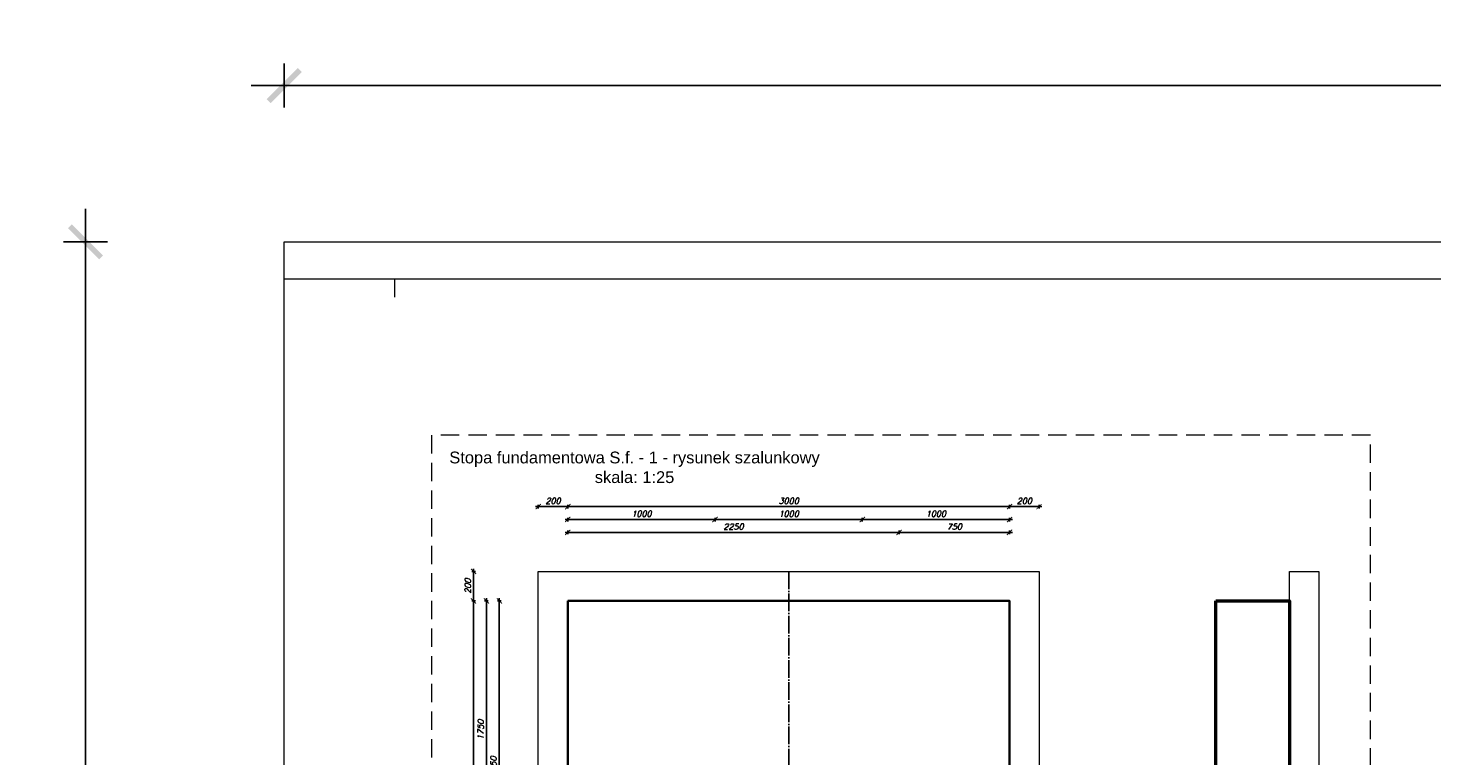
# Model space of a CAD drawing. Header units: millimetres. Extents: x 1814 to 94182, y 11562 to 49454.
# Tile 67 of 143: x 8869 to 10775, y 21674 to 22662. Entities that reach past the tile are written whole.
import ezdxf

# ---------------------------------------------------------------- set-up
doc = ezdxf.new("R2010")
doc.units = ezdxf.units.MM
doc.linetypes.add('ACAD_ISO04W100', pattern=[30, 24, -3, 0, -3])
doc.linetypes.add('DASHED', pattern=[0.75, 0.5, -0.25])
doc.layers.add('opis', color=50, linetype='Continuous')
doc.layers.add('osie', color=40, linetype='ACAD_ISO04W100')
doc.layers.add('pomoc', color=210, linetype='Continuous', lineweight=9, plot=False)
for name, color, linetype, lineweight in [('ramka', 84, 'Continuous', 15), ('widok 0.15', 150, 'Continuous', 15), ('widok 0.35', 22, 'Continuous', 35), ('wymiar', 135, 'Continuous', 9), ('ściany', 7, 'Continuous', 50)]:
    doc.layers.add(name, color=color, linetype=linetype, lineweight=lineweight)
doc.styles.add('Opisowy', font='arial.ttf')
doc.styles.add('WYMIARY', font='simplex.shx', dxfattribs={"oblique": 15})
doc.dimstyles.new('1-25 stopy', dxfattribs={"dimscale": 25, "dimtxt": 0.32, "dimasz": 0.4, "dimexe": 0.1, "dimexo": 0.1, "dimgap": 0.15, "dimtad": 1, "dimdec": 0, "dimlfac": 5, "dimrnd": 0.01, "dimzin": 9, "dimtxsty": 'WYMIARY', "dimblk": 'ARCHTICK', "dimcen": 0.4, "dimdle": 0.15, "dimadec": 1, "dimazin": 1, "dimtfac": 1, "dimtdec": 0, "dimtix": 1, "dimtmove": 2, "dimatfit": 3, "dimldrblk": 'ARCHTICK', "dimfxl": 0, "dimarcsym": 0})
doc.dimstyles.new('1-50', dxfattribs={"dimscale": 50, "dimtxt": 0.16, "dimasz": 0.2, "dimexe": 0.1, "dimexo": 0.1, "dimgap": 0.075, "dimtad": 1, "dimdec": 1, "dimrnd": 0.1, "dimzin": 9, "dimtxsty": 'WYMIARY', "dimblk": 'ARCHTICK', "dimcen": 0.2, "dimdle": 0.15, "dimadec": 1, "dimazin": 1, "dimtfac": 1, "dimtdec": 1, "dimtix": 1, "dimtmove": 2, "dimatfit": 3, "dimldrblk": 'ARCHTICK', "dimfxl": 0, "dimarcsym": 0})

# ---------------------------------------------------------------- blocks, each defined once
blk = doc.blocks.new('_ARCHTICK')
at = {"color": 0, "linetype": 'ByBlock', "lineweight": -2}
blk.add_solid([(0.398, 0.309), (0.309, 0.398), (-0.309, -0.398), (-0.398, -0.309)], dxfattribs=at)
blk = doc.blocks.new('*D1853')
at = {"layer": 'Defpoints', "color": 0}
for p in [(9601.8, 21884.6), (9508.8, 21434.6), (9561.8, 21434.6)]:
    blk.add_point(p, dxfattribs=at)
at = {"layer": 'wymiar', "color": 0, "lineweight": -2}
for p, q in [((9508.8, 21888.3), (9508.8, 21430.8)), ((9511.3, 21884.6), (9506.3, 21884.6)), ((9511.3, 21434.6), (9506.3, 21434.6))]:
    blk.add_line(p, q, dxfattribs=at)
at = {"layer": 'wymiar', "color": 0, "lineweight": -2, "xscale": 10, "yscale": 10, "zscale": 10}
for p, rotation in [((9508.8, 21884.6), 90), ((9508.8, 21434.6), 270)]:
    blk.add_blockref('_ARCHTICK', p, dxfattribs=dict(at, rotation=rotation))
at = {"layer": 'wymiar', "color": 0, "insert": (9501, 21659.6), "char_height": 8, "attachment_point": 5, "rotation": 90, "style": 'WYMIARY'}
blk.add_mtext('2250', dxfattribs=at)
blk = doc.blocks.new('*D1857')
at = {"layer": 'Defpoints', "color": 0}
for p in [(9491.3, 21884.6), (9601.8, 21884.6), (9801.8, 21534.6)]:
    blk.add_point(p, dxfattribs=at)
at = {"layer": 'wymiar', "color": 0, "lineweight": -2}
for p, q in [((9491.3, 21530.8), (9491.3, 21888.3)), ((9493.8, 21884.6), (9488.8, 21884.6)), ((9493.8, 21534.6), (9488.8, 21534.6))]:
    blk.add_line(p, q, dxfattribs=at)
at = {"layer": 'wymiar', "color": 0, "lineweight": -2, "xscale": 10, "yscale": 10, "zscale": 10}
for p, rotation in [((9491.3, 21884.6), 90), ((9491.3, 21534.6), 270)]:
    blk.add_blockref('_ARCHTICK', p, dxfattribs=dict(at, rotation=rotation))
at = {"layer": 'wymiar', "color": 0, "insert": (9483.5, 21709.6), "char_height": 8, "attachment_point": 5, "rotation": 90, "style": 'WYMIARY'}
blk.add_mtext('1750', dxfattribs=at)
blk = doc.blocks.new('*D1858')
at = {"layer": 'Defpoints', "color": 0}
for p in [(9561.8, 21924.6), (9473.8, 21884.6), (9601.8, 21884.6)]:
    blk.add_point(p, dxfattribs=at)
at = {"layer": 'wymiar', "color": 0, "lineweight": -2}
for p, q in [((9473.8, 21928.3), (9473.8, 21880.8)), ((9476.3, 21924.6), (9471.3, 21924.6)), ((9476.3, 21884.6), (9471.3, 21884.6))]:
    blk.add_line(p, q, dxfattribs=at)
at = {"layer": 'wymiar', "color": 0, "lineweight": -2, "xscale": 10, "yscale": 10, "zscale": 10}
for p, rotation in [((9473.8, 21924.6), 90), ((9473.8, 21884.6), 270)]:
    blk.add_blockref('_ARCHTICK', p, dxfattribs=dict(at, rotation=rotation))
at = {"layer": 'wymiar', "color": 0, "insert": (9466, 21904.6), "char_height": 8, "attachment_point": 5, "rotation": 90, "style": 'WYMIARY'}
blk.add_mtext('200', dxfattribs=at)
blk = doc.blocks.new('*D1859')
at = {"layer": 'Defpoints', "color": 0}
for p in [(9601.8, 21884.6), (9473.8, 20984.6), (9601.8, 20984.6)]:
    blk.add_point(p, dxfattribs=at)
at = {"layer": 'wymiar', "color": 0, "lineweight": -2}
for p, q in [((9473.8, 21888.3), (9473.8, 20980.8)), ((9476.3, 21884.6), (9471.3, 21884.6)), ((9476.3, 20984.6), (9471.3, 20984.6))]:
    blk.add_line(p, q, dxfattribs=at)
at = {"layer": 'wymiar', "color": 0, "lineweight": -2, "xscale": 10, "yscale": 10, "zscale": 10}
for p, rotation in [((9473.8, 21884.6), 90), ((9473.8, 20984.6), 270)]:
    blk.add_blockref('_ARCHTICK', p, dxfattribs=dict(at, rotation=rotation))
at = {"layer": 'wymiar', "color": 0, "insert": (9466, 21434.6), "char_height": 8, "attachment_point": 5, "rotation": 90, "style": 'WYMIARY'}
blk.add_mtext('4500', dxfattribs=at)
blk = doc.blocks.new('*D1865')
at = {"layer": 'Defpoints', "color": 0}
for p in [(10051.8, 21977.6), (10051.8, 21924.6), (9601.8, 21884.6)]:
    blk.add_point(p, dxfattribs=at)
at = {"layer": 'wymiar', "color": 0, "lineweight": -2}
for p, q in [((9598.1, 21977.6), (10055.6, 21977.6)), ((9601.8, 21975.1), (9601.8, 21980.1)), ((10051.8, 21975.1), (10051.8, 21980.1))]:
    blk.add_line(p, q, dxfattribs=at)
at = {"layer": 'wymiar', "color": 0, "lineweight": -2, "xscale": 10, "yscale": 10, "zscale": 10, "rotation": 180}
blk.add_blockref('_ARCHTICK', (9601.8, 21977.6), dxfattribs=at)
at = {"layer": 'wymiar', "color": 0, "lineweight": -2, "xscale": 10, "yscale": 10, "zscale": 10}
blk.add_blockref('_ARCHTICK', (10051.8, 21977.6), dxfattribs=at)
at = {"layer": 'wymiar', "color": 0, "insert": (9826.8, 21985.4), "char_height": 8, "attachment_point": 5, "style": 'WYMIARY'}
blk.add_mtext('2250', dxfattribs=at)
blk = doc.blocks.new('*D1866')
at = {"layer": 'Defpoints', "color": 0}
for p in [(10201.8, 21977.6), (10051.8, 21924.6), (10201.8, 21884.6)]:
    blk.add_point(p, dxfattribs=at)
at = {"layer": 'wymiar', "color": 0, "lineweight": -2}
for p, q in [((10048.1, 21977.6), (10205.6, 21977.6)), ((10051.8, 21975.1), (10051.8, 21980.1)), ((10201.8, 21975.1), (10201.8, 21980.1))]:
    blk.add_line(p, q, dxfattribs=at)
at = {"layer": 'wymiar', "color": 0, "lineweight": -2, "xscale": 10, "yscale": 10, "zscale": 10, "rotation": 180}
blk.add_blockref('_ARCHTICK', (10051.8, 21977.6), dxfattribs=at)
at = {"layer": 'wymiar', "color": 0, "lineweight": -2, "xscale": 10, "yscale": 10, "zscale": 10}
blk.add_blockref('_ARCHTICK', (10201.8, 21977.6), dxfattribs=at)
at = {"layer": 'wymiar', "color": 0, "insert": (10126.8, 21985.4), "char_height": 8, "attachment_point": 5, "style": 'WYMIARY'}
blk.add_mtext('750', dxfattribs=at)
blk = doc.blocks.new('*D1867')
at = {"layer": 'Defpoints', "color": 0}
for p in [(10001.8, 21995.1), (10201.8, 21884.6), (10001.8, 21534.6)]:
    blk.add_point(p, dxfattribs=at)
at = {"layer": 'wymiar', "color": 0, "lineweight": -2}
for p, q in [((10205.6, 21995.1), (9998.1, 21995.1)), ((10001.8, 21992.6), (10001.8, 21997.6)), ((10201.8, 21992.6), (10201.8, 21997.6))]:
    blk.add_line(p, q, dxfattribs=at)
at = {"layer": 'wymiar', "color": 0, "lineweight": -2, "xscale": 10, "yscale": 10, "zscale": 10, "rotation": 180}
blk.add_blockref('_ARCHTICK', (10001.8, 21995.1), dxfattribs=at)
at = {"layer": 'wymiar', "color": 0, "lineweight": -2, "xscale": 10, "yscale": 10, "zscale": 10}
blk.add_blockref('_ARCHTICK', (10201.8, 21995.1), dxfattribs=at)
at = {"layer": 'wymiar', "color": 0, "insert": (10101.8, 22002.9), "char_height": 8, "attachment_point": 5, "style": 'WYMIARY'}
blk.add_mtext('1000', dxfattribs=at)
blk = doc.blocks.new('*D1868')
at = {"layer": 'Defpoints', "color": 0}
for p in [(9801.8, 21995.1), (9801.8, 21534.6), (10001.8, 21534.6)]:
    blk.add_point(p, dxfattribs=at)
at = {"layer": 'wymiar', "color": 0, "lineweight": -2}
for p, q in [((10005.6, 21995.1), (9798.1, 21995.1)), ((9801.8, 21992.6), (9801.8, 21997.6)), ((10001.8, 21992.6), (10001.8, 21997.6))]:
    blk.add_line(p, q, dxfattribs=at)
at = {"layer": 'wymiar', "color": 0, "lineweight": -2, "xscale": 10, "yscale": 10, "zscale": 10, "rotation": 180}
blk.add_blockref('_ARCHTICK', (9801.8, 21995.1), dxfattribs=at)
at = {"layer": 'wymiar', "color": 0, "lineweight": -2, "xscale": 10, "yscale": 10, "zscale": 10}
blk.add_blockref('_ARCHTICK', (10001.8, 21995.1), dxfattribs=at)
at = {"layer": 'wymiar', "color": 0, "insert": (9901.8, 22002.9), "char_height": 8, "attachment_point": 5, "style": 'WYMIARY'}
blk.add_mtext('1000', dxfattribs=at)
blk = doc.blocks.new('*D1861')
at = {"layer": 'Defpoints', "color": 0}
for p in [(9601.8, 21995.1), (9601.8, 21884.6), (9801.8, 21534.6)]:
    blk.add_point(p, dxfattribs=at)
at = {"layer": 'wymiar', "color": 0, "lineweight": -2}
for p, q in [((9805.6, 21995.1), (9598.1, 21995.1)), ((9601.8, 21992.6), (9601.8, 21997.6)), ((9801.8, 21992.6), (9801.8, 21997.6))]:
    blk.add_line(p, q, dxfattribs=at)
at = {"layer": 'wymiar', "color": 0, "lineweight": -2, "xscale": 10, "yscale": 10, "zscale": 10, "rotation": 180}
blk.add_blockref('_ARCHTICK', (9601.8, 21995.1), dxfattribs=at)
at = {"layer": 'wymiar', "color": 0, "lineweight": -2, "xscale": 10, "yscale": 10, "zscale": 10}
blk.add_blockref('_ARCHTICK', (9801.8, 21995.1), dxfattribs=at)
at = {"layer": 'wymiar', "color": 0, "insert": (9701.8, 22002.9), "char_height": 8, "attachment_point": 5, "style": 'WYMIARY'}
blk.add_mtext('1000', dxfattribs=at)
blk = doc.blocks.new('*D1862')
at = {"layer": 'Defpoints', "color": 0}
for p in [(9601.8, 22012.6), (9561.8, 21924.6), (9601.8, 21884.6)]:
    blk.add_point(p, dxfattribs=at)
at = {"layer": 'wymiar', "color": 0, "lineweight": -2}
for p, q in [((9558.1, 22012.6), (9605.6, 22012.6)), ((9561.8, 22010.1), (9561.8, 22015.1)), ((9601.8, 22010.1), (9601.8, 22015.1))]:
    blk.add_line(p, q, dxfattribs=at)
at = {"layer": 'wymiar', "color": 0, "lineweight": -2, "xscale": 10, "yscale": 10, "zscale": 10, "rotation": 180}
blk.add_blockref('_ARCHTICK', (9561.8, 22012.6), dxfattribs=at)
at = {"layer": 'wymiar', "color": 0, "lineweight": -2, "xscale": 10, "yscale": 10, "zscale": 10}
blk.add_blockref('_ARCHTICK', (9601.8, 22012.6), dxfattribs=at)
at = {"layer": 'wymiar', "color": 0, "insert": (9581.8, 22020.4), "char_height": 8, "attachment_point": 5, "style": 'WYMIARY'}
blk.add_mtext('200', dxfattribs=at)
blk = doc.blocks.new('*D1863')
at = {"layer": 'Defpoints', "color": 0}
for p in [(10201.8, 22012.6), (9601.8, 21884.6), (10201.8, 21884.6)]:
    blk.add_point(p, dxfattribs=at)
at = {"layer": 'wymiar', "color": 0, "lineweight": -2}
for p, q in [((9598.1, 22012.6), (10205.6, 22012.6)), ((9601.8, 22010.1), (9601.8, 22015.1)), ((10201.8, 22010.1), (10201.8, 22015.1))]:
    blk.add_line(p, q, dxfattribs=at)
at = {"layer": 'wymiar', "color": 0, "lineweight": -2, "xscale": 10, "yscale": 10, "zscale": 10, "rotation": 180}
blk.add_blockref('_ARCHTICK', (9601.8, 22012.6), dxfattribs=at)
at = {"layer": 'wymiar', "color": 0, "lineweight": -2, "xscale": 10, "yscale": 10, "zscale": 10}
blk.add_blockref('_ARCHTICK', (10201.8, 22012.6), dxfattribs=at)
at = {"layer": 'wymiar', "color": 0, "insert": (9901.8, 22020.4), "char_height": 8, "attachment_point": 5, "style": 'WYMIARY'}
blk.add_mtext('3000', dxfattribs=at)
blk = doc.blocks.new('*D1864')
at = {"layer": 'Defpoints', "color": 0}
for p in [(10241.8, 22012.6), (10241.8, 21924.6), (10201.8, 21884.6)]:
    blk.add_point(p, dxfattribs=at)
at = {"layer": 'wymiar', "color": 0, "lineweight": -2}
for p, q in [((10198.1, 22012.6), (10245.6, 22012.6)), ((10201.8, 22010.1), (10201.8, 22015.1)), ((10241.8, 22010.1), (10241.8, 22015.1))]:
    blk.add_line(p, q, dxfattribs=at)
at = {"layer": 'wymiar', "color": 0, "lineweight": -2, "xscale": 10, "yscale": 10, "zscale": 10, "rotation": 180}
blk.add_blockref('_ARCHTICK', (10201.8, 22012.6), dxfattribs=at)
at = {"layer": 'wymiar', "color": 0, "lineweight": -2, "xscale": 10, "yscale": 10, "zscale": 10}
blk.add_blockref('_ARCHTICK', (10241.8, 22012.6), dxfattribs=at)
at = {"layer": 'wymiar', "color": 0, "insert": (10221.8, 22020.4), "char_height": 8, "attachment_point": 5, "style": 'WYMIARY'}
blk.add_mtext('200', dxfattribs=at)
blk = doc.blocks.new('*D3269')
at = {"layer": 'Defpoints', "color": 0}
for p in [(12966.8, 22584.3), (9216.8, 22372.1), (12966.8, 22372.1)]:
    blk.add_point(p, dxfattribs=at)
at = {"layer": 'wymiar', "color": 0, "lineweight": -2}
for p, q in [((9216.8, 22554.3), (9216.8, 22614.3)), ((12966.8, 22554.3), (12966.8, 22614.3)), ((9171.8, 22584.3), (13011.8, 22584.3))]:
    blk.add_line(p, q, dxfattribs=at)
at = {"layer": 'wymiar', "color": 0, "lineweight": -2, "xscale": 60, "yscale": 60, "zscale": 60, "rotation": 180}
blk.add_blockref('_ARCHTICK', (9216.8, 22584.3), dxfattribs=at)
at = {"layer": 'wymiar', "color": 0, "lineweight": -2, "xscale": 60, "yscale": 60, "zscale": 60}
blk.add_blockref('_ARCHTICK', (12966.8, 22584.3), dxfattribs=at)
at = {"layer": 'wymiar', "color": 0, "insert": (11091.8, 22630.8), "char_height": 48, "attachment_point": 5, "style": 'WYMIARY'}
blk.add_mtext('7500', dxfattribs=at)
blk = doc.blocks.new('*D3270')
at = {"layer": 'Defpoints', "color": 0}
for p in [(9216.8, 22372.1), (8946.8, 20272.1), (9216.8, 20272.1)]:
    blk.add_point(p, dxfattribs=at)
at = {"layer": 'wymiar', "color": 0, "lineweight": -2}
for p, q in [((8946.8, 22417.1), (8946.8, 20227.1)), ((8976.8, 22372.1), (8916.8, 22372.1)), ((8976.8, 20272.1), (8916.8, 20272.1))]:
    blk.add_line(p, q, dxfattribs=at)
at = {"layer": 'wymiar', "color": 0, "lineweight": -2, "xscale": 60, "yscale": 60, "zscale": 60}
for p, rotation in [((8946.8, 22372.1), 90), ((8946.8, 20272.1), 270)]:
    blk.add_blockref('_ARCHTICK', p, dxfattribs=dict(at, rotation=rotation))
at = {"layer": 'wymiar', "color": 0, "insert": (8900.3, 21322.1), "char_height": 48, "attachment_point": 5, "rotation": 90, "style": 'WYMIARY'}
blk.add_mtext('4200', dxfattribs=at)

msp = doc.modelspace()

# ---------------------------------------------------------------- linework, layer by layer
at = {"layer": 'osie'}
msp.add_line((9901.804, 21924.587), (9901.804, 20944.587), dxfattribs=at)
at = {"layer": 'pomoc'}
msp.add_lwpolyline([(9216.804, 22372.087), (12966.804, 22372.087), (12966.804, 20272.087), (9216.804, 20272.087)], close=True, dxfattribs=at)
at = {"layer": 'ramka', "linetype": 'Continuous'}
msp.add_line((9216.804, 22322.087), (12916.804, 22322.087), dxfattribs=at)
at = {"layer": 'ramka', "linetype": 'DASHED', "ltscale": 50}
msp.add_lwpolyline([(9416.804, 20534.587), (10691.804, 20534.587), (10691.804, 22109.587), (9416.804, 22109.587)], close=True, dxfattribs=at)
at = {"layer": 'widok 0.15'}
for p, q in [((10581.804, 21884.587), (10581.804, 21924.587)), ((10581.804, 21924.587), (10621.804, 21924.587)), ((10621.804, 21924.587), (10621.804, 20944.587))]:
    msp.add_line(p, q, dxfattribs=at)
msp.add_lwpolyline([(9561.804, 21924.587), (10241.804, 21924.587), (10241.804, 20944.587), (9561.804, 20944.587)], close=True, dxfattribs=at)
at = {"layer": 'widok 0.35'}
msp.add_lwpolyline([(9601.804, 21884.587), (10201.804, 21884.587), (10201.804, 20984.587), (9601.804, 20984.587)], close=True, dxfattribs=at)
at = {"layer": 'wymiar'}
msp.add_line((9366.804, 22297.087), (9366.804, 22322.087), dxfattribs=at)
at = {"layer": 'ściany'}
msp.add_lwpolyline([(10481.804, 21884.587), (10581.804, 21884.587), (10581.804, 20984.587), (10481.804, 20984.587)], close=True, dxfattribs=at)

# ---------------------------------------------------------------- texts
at = {"layer": 'opis', "insert": (9692.461, 22065.87), "char_height": 16, "attachment_point": 5, "style": 'Opisowy'}
msp.add_mtext_dynamic_manual_height_columns('Stopa fundamentowa S.f. - 1 - rysunek szalunkowy\\Pskala: 1:25', width=516.72971, gutter_width=160, heights=[0], dxfattribs=at)

# ---------------------------------------------------------------- dimensions: what is measured, and where the dimension line sits
at = {"layer": 'wymiar'}
dim = msp.add_linear_dim(base=(12966.804, 22584.3), p1=(9216.804, 22372.087), p2=(12966.804, 22372.087), dimstyle='1-50', override={"dimscale": 300, "dimlfac": 2, "dimtfill": 1}, dxfattribs=at)
dim.commit()
dim.dimension.update_dxf_attribs({"geometry": '*D3269', "text_midpoint": (11091.804, 22630.8)})
dim = msp.add_linear_dim(base=(8946.843, 20272.087), p1=(9216.804, 22372.087), p2=(9216.804, 20272.087), angle=90, dimstyle='1-50', override={"dimscale": 300, "dimlfac": 2, "dimtfill": 1}, dxfattribs=at)
dim.commit()
dim.dimension.update_dxf_attribs({"geometry": '*D3270', "text_midpoint": (8900.343, 21322.087)})
for base, p1, p2, angle, picture, middle in [((9601.804, 22012.603), (9561.804, 21924.587), (9601.804, 21884.587), 180, '*D1862', (9581.804, 22020.353)), ((10201.804, 22012.603), (9601.804, 21884.587), (10201.804, 21884.587), 180, '*D1863', (9901.804, 22020.353)), ((10241.804, 22012.603), (10201.804, 21884.587), (10241.804, 21924.587), 180, '*D1864', (10221.804, 22020.353)), ((9601.804, 21995.103), (9801.804, 21534.587), (9601.804, 21884.587), 180, '*D1861', (9701.804, 22002.853)), ((9801.804, 21995.103), (10001.804, 21534.587), (9801.804, 21534.587), 180, '*D1868', (9901.804, 22002.853)), ((10001.804, 21995.103), (10201.804, 21884.587), (10001.804, 21534.587), 180, '*D1867', (10101.804, 22002.853)), ((10051.804, 21977.603), (9601.804, 21884.587), (10051.804, 21924.587), 180, '*D1865', (9826.804, 21985.353)), ((10201.804, 21977.603), (10051.804, 21924.587), (10201.804, 21884.587), 180, '*D1866', (10126.804, 21985.353)), ((9473.788, 21884.587), (9561.804, 21924.587), (9601.804, 21884.587), 90, '*D1858', (9466.038, 21904.587)), ((9473.788, 20984.587), (9601.804, 21884.587), (9601.804, 20984.587), 90, '*D1859', (9466.038, 21434.587)), ((9491.288, 21884.587), (9801.804, 21534.587), (9601.804, 21884.587), 90, '*D1857', (9483.538, 21709.587)), ((9508.788, 21434.587), (9601.804, 21884.587), (9561.804, 21434.587), 90, '*D1853', (9501.038, 21659.587))]:
    dim = msp.add_linear_dim(base=base, p1=p1, p2=p2, angle=angle, dimstyle='1-25 stopy', dxfattribs=at)
    dim.commit()
    dim.dimension.update_dxf_attribs({"geometry": picture, "text_midpoint": middle})

doc.saveas('drawing.dxf')
